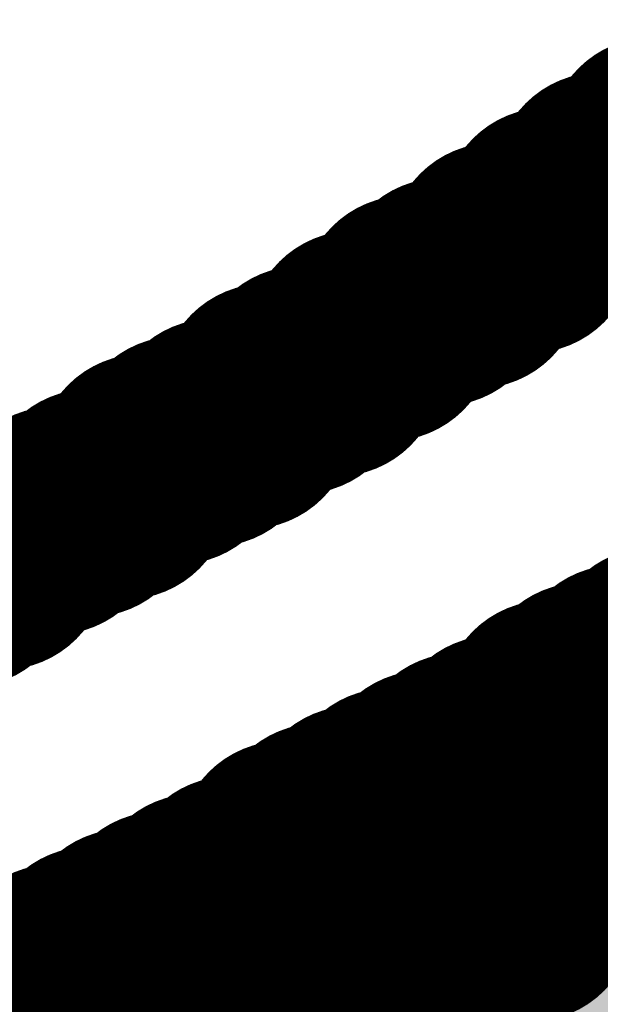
# Model space of a CAD drawing. Header units: inches. Extents: x -0.03 to 9.71, y 0 to 4.44.
# Tile 36 of 118: x 0.3294 to 0.3432, y 0.7247 to 0.7481. Entities that reach past the tile are written whole.
import ezdxf

# ---------------------------------------------------------------- set-up
doc = ezdxf.new("R2010")
doc.units = ezdxf.units.IN
doc.header["$MEASUREMENT"] = 0
for name, color, linetype in [('Bottom Layer', 5, 'Continuous'), ('Layer 1', 16, 'Continuous'), ('Layer 2', 76, 'Continuous'), ('Top Layer', 1, 'Continuous'), ('Top Overlay', 2, 'Continuous')]:
    doc.layers.add(name, color=color, linetype=linetype)

msp = doc.modelspace()

# ---------------------------------------------------------------- hatches: boundary and pattern name
at = {"layer": 'Bottom Layer'}
h = msp.add_hatch(color=5, dxfattribs=at)
edge = h.paths.add_edge_path()
edge.add_arc((0.365354, 0.721142), 0.023622, 0, 360)
at = {"layer": 'Layer 1'}
h = msp.add_hatch(color=16, dxfattribs=at)
edge = h.paths.add_edge_path()
edge.add_arc((0.365354, 0.721142), 0.023622, 0, 360)
at = {"layer": 'Layer 2'}
h = msp.add_hatch(color=76, dxfattribs=at)
edge = h.paths.add_edge_path()
edge.add_arc((0.365354, 0.721142), 0.023622, 0, 360)
at = {"layer": 'Top Layer'}
h = msp.add_hatch(color=1, dxfattribs=at)
edge = h.paths.add_edge_path()
edge.add_arc((0.365354, 0.721142), 0.023622, 0, 360)

# ---------------------------------------------------------------- linework, layer by layer
at = {"layer": 'Top Overlay'}
for p, q in [((0.344056, 0.744394), (0.343221, 0.744394)), ((0.343221, 0.744394), (0.343221, 0.743973)), ((0.343221, 0.743973), (0.342803, 0.743973)), ((0.342803, 0.743973), (0.342803, 0.743555)), ((0.342803, 0.743555), (0.341965, 0.743555)), ((0.341965, 0.743555), (0.341965, 0.743138)), ((0.341965, 0.743138), (0.341548, 0.743138)), ((0.341548, 0.743138), (0.341548, 0.742721)), ((0.341548, 0.742721), (0.340713, 0.742721)), ((0.340713, 0.742721), (0.340713, 0.742303)), ((0.340713, 0.742303), (0.340292, 0.742303)), ((0.340292, 0.742303), (0.340292, 0.741882)), ((0.340292, 0.741882), (0.339457, 0.741882)), ((0.339457, 0.741882), (0.339457, 0.741465)), ((0.339457, 0.741465), (0.338622, 0.741465)), ((0.338622, 0.741465), (0.338622, 0.741047)), ((0.338622, 0.741047), (0.338201, 0.741047)), ((0.338201, 0.741047), (0.338201, 0.74063)), ((0.338201, 0.74063), (0.337367, 0.74063)), ((0.337367, 0.74063), (0.337367, 0.740213)), ((0.337367, 0.740213), (0.336949, 0.740213)), ((0.336949, 0.740213), (0.336949, 0.739791)), ((0.336949, 0.739791), (0.336111, 0.739791)), ((0.336111, 0.739791), (0.336111, 0.739374)), ((0.336111, 0.739374), (0.335276, 0.739374)), ((0.335276, 0.739374), (0.335276, 0.738957)), ((0.335276, 0.738957), (0.334859, 0.738957)), ((0.334859, 0.738957), (0.334859, 0.738539)), ((0.334859, 0.738539), (0.33402, 0.738539)), ((0.33402, 0.738539), (0.33402, 0.738122)), ((0.33402, 0.738122), (0.333185, 0.738122)), ((0.333185, 0.738122), (0.333185, 0.737701)), ((0.333185, 0.737701), (0.332347, 0.737701)), ((0.332347, 0.737701), (0.332347, 0.737283)), ((0.332347, 0.737283), (0.331929, 0.737283)), ((0.331929, 0.737283), (0.331929, 0.736866)), ((0.331929, 0.736866), (0.331095, 0.736866)), ((0.331095, 0.736866), (0.331095, 0.736449)), ((0.331095, 0.736449), (0.330256, 0.736449)), ((0.330256, 0.736449), (0.330256, 0.736032)), ((0.330256, 0.736032), (0.329422, 0.736032)), ((0.342803, 0.731846), (0.342803, 0.732268)), ((0.342803, 0.732268), (0.343638, 0.732268)), ((0.341965, 0.731429), (0.341965, 0.731846)), ((0.341965, 0.731846), (0.342803, 0.731846)), ((0.341548, 0.731012), (0.341548, 0.731429)), ((0.341548, 0.731429), (0.341965, 0.731429)), ((0.340713, 0.730595), (0.340713, 0.731012)), ((0.340713, 0.731012), (0.341548, 0.731012)), ((0.339874, 0.730177), (0.339874, 0.730595)), ((0.339874, 0.730595), (0.340713, 0.730595)), ((0.33904, 0.729756), (0.33904, 0.730177)), ((0.33904, 0.730177), (0.339874, 0.730177)), ((0.338201, 0.729339), (0.338201, 0.729756)), ((0.338201, 0.729756), (0.33904, 0.729756)), ((0.337367, 0.728921), (0.337367, 0.729339)), ((0.337367, 0.729339), (0.338201, 0.729339)), ((0.336532, 0.728504), (0.336532, 0.728921)), ((0.336532, 0.728921), (0.337367, 0.728921)), ((0.335693, 0.728083), (0.335693, 0.728504)), ((0.335693, 0.728504), (0.336532, 0.728504)), ((0.343638, 0.728504), (0.343221, 0.728504)), ((0.343221, 0.728504), (0.343221, 0.728083)), ((0.335276, 0.727665), (0.335276, 0.728083)), ((0.335276, 0.728083), (0.335693, 0.728083)), ((0.343221, 0.728083), (0.342803, 0.728083)), ((0.342803, 0.728083), (0.342803, 0.727665)), ((0.334441, 0.727248), (0.334441, 0.727665)), ((0.334441, 0.727665), (0.335276, 0.727665)), ((0.342803, 0.727665), (0.341965, 0.727665)), ((0.341965, 0.727665), (0.341965, 0.727248)), ((0.333603, 0.726831), (0.333603, 0.727248)), ((0.333603, 0.727248), (0.334441, 0.727248)), ((0.341965, 0.727248), (0.341548, 0.727248)), ((0.341548, 0.727248), (0.341548, 0.726831)), ((0.332768, 0.726414), (0.332768, 0.726831)), ((0.332768, 0.726831), (0.333603, 0.726831)), ((0.341548, 0.726831), (0.340713, 0.726831)), ((0.340713, 0.726831), (0.340713, 0.726414)), ((0.331929, 0.725992), (0.331929, 0.726414)), ((0.331929, 0.726414), (0.332768, 0.726414)), ((0.340713, 0.726414), (0.340292, 0.726414)), ((0.340292, 0.726414), (0.340292, 0.725992)), ((0.331095, 0.725575), (0.331095, 0.725992)), ((0.331095, 0.725992), (0.331929, 0.725992)), ((0.340292, 0.725992), (0.339874, 0.725992)), ((0.339874, 0.725992), (0.339874, 0.725575)), ((0.330256, 0.725158), (0.330256, 0.725575)), ((0.330256, 0.725575), (0.331095, 0.725575)), ((0.339874, 0.725575), (0.33904, 0.725575)), ((0.33904, 0.725575), (0.33904, 0.725158)), ((0.329422, 0.725158), (0.330256, 0.725158)), ((0.33904, 0.725158), (0.338622, 0.725158)), ((0.338622, 0.725158), (0.338622, 0.72474))]:
    msp.add_line(p, q, dxfattribs=at)
at = {"layer": 'Top Overlay', "const_width": 0.005}
for points in [[(0.345311, 0.745228), (0.345311, 0.745646)], [(0.345311, 0.745646), (0.345729, 0.745646)], [(0.344477, 0.744811), (0.344477, 0.745228)], [(0.344477, 0.745228), (0.345311, 0.745228)], [(0.344056, 0.744394), (0.344056, 0.744811)], [(0.344056, 0.744811), (0.344477, 0.744811)], [(0.343221, 0.743973), (0.343221, 0.744394)], [(0.343221, 0.744394), (0.344056, 0.744394)], [(0.342803, 0.743973), (0.343221, 0.743973)], [(0.342803, 0.743555), (0.342803, 0.743973)], [(0.341965, 0.743138), (0.341965, 0.743555)], [(0.341965, 0.743555), (0.342803, 0.743555)], [(0.341548, 0.742721), (0.341548, 0.743138)], [(0.341548, 0.743138), (0.341965, 0.743138)], [(0.340713, 0.742303), (0.340713, 0.742721)], [(0.340713, 0.742721), (0.341548, 0.742721)], [(0.340292, 0.742303), (0.340713, 0.742303)], [(0.340292, 0.741882), (0.340292, 0.742303)], [(0.339457, 0.741465), (0.339457, 0.741882)], [(0.339457, 0.741882), (0.340292, 0.741882)], [(0.338622, 0.741465), (0.339457, 0.741465)], [(0.338622, 0.741047), (0.338622, 0.741465)], [(0.338201, 0.74063), (0.338201, 0.741047)], [(0.338201, 0.741047), (0.338622, 0.741047)], [(0.337367, 0.74063), (0.338201, 0.74063)], [(0.337367, 0.740213), (0.337367, 0.74063)], [(0.336949, 0.739791), (0.336949, 0.740213)], [(0.336949, 0.740213), (0.337367, 0.740213)], [(0.336111, 0.739791), (0.336949, 0.739791)], [(0.336111, 0.739374), (0.336111, 0.739791)], [(0.335276, 0.738957), (0.335276, 0.739374)], [(0.335276, 0.739374), (0.336111, 0.739374)], [(0.334859, 0.738957), (0.335276, 0.738957)], [(0.334859, 0.738539), (0.334859, 0.738957)], [(0.33402, 0.738539), (0.334859, 0.738539)], [(0.33402, 0.738122), (0.33402, 0.738539)], [(0.333185, 0.737701), (0.333185, 0.738122)], [(0.333185, 0.738122), (0.33402, 0.738122)], [(0.332347, 0.737283), (0.332347, 0.737701)], [(0.332347, 0.737701), (0.333185, 0.737701)], [(0.331929, 0.736866), (0.331929, 0.737283)], [(0.331929, 0.737283), (0.332347, 0.737283)], [(0.331095, 0.736866), (0.331929, 0.736866)], [(0.331095, 0.736449), (0.331095, 0.736866)], [(0.330256, 0.736449), (0.331095, 0.736449)], [(0.330256, 0.736032), (0.330256, 0.736449)], [(0.329422, 0.736032), (0.330256, 0.736032)], [(0.329422, 0.73561), (0.329422, 0.736032)], [(0.329004, 0.735193), (0.329004, 0.73561)], [(0.329004, 0.73561), (0.329422, 0.73561)], [(0.328166, 0.735193), (0.329004, 0.735193)], [(0.328166, 0.734776), (0.328166, 0.735193)], [(0.327331, 0.734358), (0.327331, 0.734776)], [(0.327331, 0.734776), (0.328166, 0.734776)], [(0.326493, 0.734358), (0.327331, 0.734358)], [(0.345311, 0.733102), (0.345311, 0.73352)], [(0.345311, 0.73352), (0.345729, 0.73352)], [(0.344477, 0.732685), (0.344477, 0.733102)], [(0.344477, 0.733102), (0.345311, 0.733102)], [(0.343638, 0.732685), (0.344477, 0.732685)], [(0.343638, 0.732268), (0.343638, 0.732685)], [(0.342803, 0.732268), (0.343638, 0.732268)], [(0.342803, 0.731846), (0.342803, 0.732268)], [(0.341965, 0.731429), (0.341965, 0.731846)], [(0.341965, 0.731846), (0.342803, 0.731846)], [(0.341548, 0.731012), (0.341548, 0.731429)], [(0.341548, 0.731429), (0.341965, 0.731429)], [(0.340713, 0.730595), (0.340713, 0.731012)], [(0.340713, 0.731012), (0.341548, 0.731012)], [(0.339874, 0.730177), (0.339874, 0.730595)], [(0.339874, 0.730595), (0.340713, 0.730595)], [(0.33904, 0.730177), (0.339874, 0.730177)], [(0.33904, 0.729756), (0.33904, 0.730177)], [(0.338201, 0.729756), (0.33904, 0.729756)], [(0.338201, 0.729339), (0.338201, 0.729756)], [(0.344894, 0.729339), (0.344894, 0.729756)], [(0.344894, 0.729756), (0.345729, 0.729756)], [(0.337367, 0.729339), (0.338201, 0.729339)], [(0.337367, 0.728921), (0.337367, 0.729339)], [(0.344477, 0.728921), (0.344477, 0.729339)], [(0.344477, 0.729339), (0.344894, 0.729339)], [(0.336532, 0.728921), (0.337367, 0.728921)], [(0.336532, 0.728504), (0.336532, 0.728921)], [(0.343638, 0.728921), (0.344477, 0.728921)], [(0.343638, 0.728504), (0.343638, 0.728921)], [(0.335693, 0.728083), (0.335693, 0.728504)], [(0.335693, 0.728504), (0.336532, 0.728504)], [(0.343221, 0.728083), (0.343221, 0.728504)], [(0.343221, 0.728504), (0.343638, 0.728504)], [(0.335276, 0.727665), (0.335276, 0.728083)], [(0.335276, 0.728083), (0.335693, 0.728083)], [(0.342803, 0.727665), (0.342803, 0.728083)], [(0.342803, 0.728083), (0.343221, 0.728083)], [(0.334441, 0.727665), (0.335276, 0.727665)], [(0.334441, 0.727248), (0.334441, 0.727665)], [(0.341965, 0.727665), (0.342803, 0.727665)], [(0.341965, 0.727248), (0.341965, 0.727665)], [(0.333603, 0.727248), (0.334441, 0.727248)], [(0.333603, 0.726831), (0.333603, 0.727248)], [(0.341548, 0.726831), (0.341548, 0.727248)], [(0.341548, 0.727248), (0.341965, 0.727248)], [(0.332768, 0.726831), (0.333603, 0.726831)], [(0.332768, 0.726414), (0.332768, 0.726831)], [(0.340713, 0.726831), (0.341548, 0.726831)], [(0.340713, 0.726414), (0.340713, 0.726831)], [(0.331929, 0.726414), (0.332768, 0.726414)], [(0.331929, 0.725992), (0.331929, 0.726414)], [(0.340292, 0.725992), (0.340292, 0.726414)], [(0.340292, 0.726414), (0.340713, 0.726414)], [(0.331095, 0.725992), (0.331929, 0.725992)], [(0.331095, 0.725575), (0.331095, 0.725992)], [(0.339874, 0.725575), (0.339874, 0.725992)], [(0.339874, 0.725992), (0.340292, 0.725992)], [(0.330256, 0.725575), (0.331095, 0.725575)], [(0.330256, 0.725158), (0.330256, 0.725575)], [(0.33904, 0.725158), (0.33904, 0.725575)], [(0.33904, 0.725575), (0.339874, 0.725575)], [(0.329422, 0.725158), (0.330256, 0.725158)], [(0.329422, 0.72474), (0.329422, 0.725158)], [(0.338622, 0.725158), (0.33904, 0.725158)], [(0.338622, 0.72474), (0.338622, 0.725158)], [(0.328583, 0.72474), (0.329422, 0.72474)], [(0.328583, 0.724323), (0.328583, 0.72474)], [(0.337784, 0.724323), (0.337784, 0.72474)], [(0.337784, 0.72474), (0.338622, 0.72474)], [(0.327748, 0.724323), (0.328583, 0.724323)], [(0.327748, 0.723902), (0.327748, 0.724323)], [(0.337367, 0.723902), (0.337367, 0.724323)], [(0.337367, 0.724323), (0.337784, 0.724323)], [(0.326914, 0.723902), (0.327748, 0.723902)], [(0.336532, 0.723484), (0.336532, 0.723902)], [(0.336532, 0.723902), (0.337367, 0.723902)], [(0.336111, 0.723067), (0.336111, 0.723484)], [(0.336111, 0.723484), (0.336532, 0.723484)], [(0.335693, 0.723067), (0.336111, 0.723067)], [(0.335693, 0.72265), (0.335693, 0.723067)], [(0.334859, 0.722232), (0.334859, 0.72265)], [(0.334859, 0.72265), (0.335693, 0.72265)]]:
    msp.add_lwpolyline(points, dxfattribs=at)
at = {"layer": 'Top Overlay', "const_width": 0.0025}
for points in [[(0.344061, 0.745646, 1), (0.346561, 0.745646, 1)], [(0.344061, 0.745646, 1), (0.346561, 0.745646, 1)], [(0.343227, 0.745228, 1), (0.345727, 0.745228, 1)], [(0.343227, 0.745228, 1), (0.345727, 0.745228, 1)], [(0.344061, 0.745228, 1), (0.346561, 0.745228, 1)], [(0.344061, 0.745228, 1), (0.346561, 0.745228, 1)], [(0.342805, 0.744811, 1), (0.345305, 0.744811, 1)], [(0.342805, 0.744811, 1), (0.345305, 0.744811, 1)], [(0.343227, 0.744811, 1), (0.345727, 0.744811, 1)], [(0.343227, 0.744811, 1), (0.345727, 0.744811, 1)], [(0.341971, 0.744394, 1), (0.344471, 0.744394, 1)], [(0.341971, 0.744394, 1), (0.344471, 0.744394, 1)], [(0.342805, 0.744394, 1), (0.345305, 0.744394, 1)], [(0.342805, 0.744394, 1), (0.345305, 0.744394, 1)], [(0.341554, 0.743973, 1), (0.344054, 0.743973, 1)], [(0.341554, 0.743973, 1), (0.344054, 0.743973, 1)], [(0.341971, 0.743973, 1), (0.344471, 0.743973, 1)], [(0.341971, 0.743973, 1), (0.344471, 0.743973, 1)], [(0.340715, 0.743555, 1), (0.343215, 0.743555, 1)], [(0.340715, 0.743555, 1), (0.343215, 0.743555, 1)], [(0.341554, 0.743555, 1), (0.344054, 0.743555, 1)], [(0.341554, 0.743555, 1), (0.344054, 0.743555, 1)], [(0.340298, 0.743138, 1), (0.342798, 0.743138, 1)], [(0.340298, 0.743138, 1), (0.342798, 0.743138, 1)], [(0.340715, 0.743138, 1), (0.343215, 0.743138, 1)], [(0.340715, 0.743138, 1), (0.343215, 0.743138, 1)], [(0.339463, 0.742721, 1), (0.341963, 0.742721, 1)], [(0.339463, 0.742721, 1), (0.341963, 0.742721, 1)], [(0.340298, 0.742721, 1), (0.342798, 0.742721, 1)], [(0.340298, 0.742721, 1), (0.342798, 0.742721, 1)], [(0.339042, 0.742303, 1), (0.341542, 0.742303, 1)], [(0.339042, 0.742303, 1), (0.341542, 0.742303, 1)], [(0.339463, 0.742303, 1), (0.341963, 0.742303, 1)], [(0.339463, 0.742303, 1), (0.341963, 0.742303, 1)], [(0.338207, 0.741882, 1), (0.340707, 0.741882, 1)], [(0.338207, 0.741882, 1), (0.340707, 0.741882, 1)], [(0.339042, 0.741882, 1), (0.341542, 0.741882, 1)], [(0.339042, 0.741882, 1), (0.341542, 0.741882, 1)], [(0.337372, 0.741465, 1), (0.339872, 0.741465, 1)], [(0.337372, 0.741465, 1), (0.339872, 0.741465, 1)], [(0.338207, 0.741465, 1), (0.340707, 0.741465, 1)], [(0.338207, 0.741465, 1), (0.340707, 0.741465, 1)], [(0.336951, 0.741047, 1), (0.339451, 0.741047, 1)], [(0.336951, 0.741047, 1), (0.339451, 0.741047, 1)], [(0.337372, 0.741047, 1), (0.339872, 0.741047, 1)], [(0.337372, 0.741047, 1), (0.339872, 0.741047, 1)], [(0.336116, 0.74063, 1), (0.338616, 0.74063, 1)], [(0.336116, 0.74063, 1), (0.338616, 0.74063, 1)], [(0.336951, 0.74063, 1), (0.339451, 0.74063, 1)], [(0.336951, 0.74063, 1), (0.339451, 0.74063, 1)], [(0.335699, 0.740213, 1), (0.338199, 0.740213, 1)], [(0.335699, 0.740213, 1), (0.338199, 0.740213, 1)], [(0.336116, 0.740213, 1), (0.338616, 0.740213, 1)], [(0.336116, 0.740213, 1), (0.338616, 0.740213, 1)], [(0.334861, 0.739791, 1), (0.337361, 0.739791, 1)], [(0.334861, 0.739791, 1), (0.337361, 0.739791, 1)], [(0.335699, 0.739791, 1), (0.338199, 0.739791, 1)], [(0.335699, 0.739791, 1), (0.338199, 0.739791, 1)], [(0.334026, 0.739374, 1), (0.336526, 0.739374, 1)], [(0.334026, 0.739374, 1), (0.336526, 0.739374, 1)], [(0.334861, 0.739374, 1), (0.337361, 0.739374, 1)], [(0.334861, 0.739374, 1), (0.337361, 0.739374, 1)], [(0.333609, 0.738957, 1), (0.336109, 0.738957, 1)], [(0.333609, 0.738957, 1), (0.336109, 0.738957, 1)], [(0.334026, 0.738957, 1), (0.336526, 0.738957, 1)], [(0.334026, 0.738957, 1), (0.336526, 0.738957, 1)], [(0.33277, 0.738539, 1), (0.33527, 0.738539, 1)], [(0.33277, 0.738539, 1), (0.33527, 0.738539, 1)], [(0.333609, 0.738539, 1), (0.336109, 0.738539, 1)], [(0.333609, 0.738539, 1), (0.336109, 0.738539, 1)], [(0.331935, 0.738122, 1), (0.334435, 0.738122, 1)], [(0.331935, 0.738122, 1), (0.334435, 0.738122, 1)], [(0.33277, 0.738122, 1), (0.33527, 0.738122, 1)], [(0.33277, 0.738122, 1), (0.33527, 0.738122, 1)], [(0.331097, 0.737701, 1), (0.333597, 0.737701, 1)], [(0.331097, 0.737701, 1), (0.333597, 0.737701, 1)], [(0.331935, 0.737701, 1), (0.334435, 0.737701, 1)], [(0.331935, 0.737701, 1), (0.334435, 0.737701, 1)], [(0.33068, 0.737283, 1), (0.33318, 0.737283, 1)], [(0.33068, 0.737283, 1), (0.33318, 0.737283, 1)], [(0.331097, 0.737283, 1), (0.333597, 0.737283, 1)], [(0.331097, 0.737283, 1), (0.333597, 0.737283, 1)], [(0.329845, 0.736866, 1), (0.332345, 0.736866, 1)], [(0.329845, 0.736866, 1), (0.332345, 0.736866, 1)], [(0.33068, 0.736866, 1), (0.33318, 0.736866, 1)], [(0.33068, 0.736866, 1), (0.33318, 0.736866, 1)], [(0.329006, 0.736449, 1), (0.331506, 0.736449, 1)], [(0.329006, 0.736449, 1), (0.331506, 0.736449, 1)], [(0.329845, 0.736449, 1), (0.332345, 0.736449, 1)], [(0.329845, 0.736449, 1), (0.332345, 0.736449, 1)], [(0.328172, 0.736032, 1), (0.330672, 0.736032, 1)], [(0.328172, 0.736032, 1), (0.330672, 0.736032, 1)], [(0.329006, 0.736032, 1), (0.331506, 0.736032, 1)], [(0.329006, 0.736032, 1), (0.331506, 0.736032, 1)], [(0.327754, 0.73561, 1), (0.330254, 0.73561, 1)], [(0.327754, 0.73561, 1), (0.330254, 0.73561, 1)], [(0.328172, 0.73561, 1), (0.330672, 0.73561, 1)], [(0.328172, 0.73561, 1), (0.330672, 0.73561, 1)], [(0.326916, 0.735193, 1), (0.329416, 0.735193, 1)], [(0.326916, 0.735193, 1), (0.329416, 0.735193, 1)], [(0.327754, 0.735193, 1), (0.330254, 0.735193, 1)], [(0.327754, 0.735193, 1), (0.330254, 0.735193, 1)], [(0.326081, 0.734776, 1), (0.328581, 0.734776, 1)], [(0.326081, 0.734776, 1), (0.328581, 0.734776, 1)], [(0.326916, 0.734776, 1), (0.329416, 0.734776, 1)], [(0.326916, 0.734776, 1), (0.329416, 0.734776, 1)], [(0.326081, 0.734358, 1), (0.328581, 0.734358, 1)], [(0.326081, 0.734358, 1), (0.328581, 0.734358, 1)], [(0.344061, 0.73352, 1), (0.346561, 0.73352, 1)], [(0.344061, 0.73352, 1), (0.346561, 0.73352, 1)], [(0.343227, 0.733102, 1), (0.345727, 0.733102, 1)], [(0.343227, 0.733102, 1), (0.345727, 0.733102, 1)], [(0.344061, 0.733102, 1), (0.346561, 0.733102, 1)], [(0.344061, 0.733102, 1), (0.346561, 0.733102, 1)], [(0.342388, 0.732685, 1), (0.344888, 0.732685, 1)], [(0.342388, 0.732685, 1), (0.344888, 0.732685, 1)], [(0.343227, 0.732685, 1), (0.345727, 0.732685, 1)], [(0.343227, 0.732685, 1), (0.345727, 0.732685, 1)], [(0.341554, 0.732268, 1), (0.344054, 0.732268, 1)], [(0.341554, 0.732268, 1), (0.344054, 0.732268, 1)], [(0.342388, 0.732268, 1), (0.344888, 0.732268, 1)], [(0.342388, 0.732268, 1), (0.344888, 0.732268, 1)], [(0.340715, 0.731846, 1), (0.343215, 0.731846, 1)], [(0.340715, 0.731846, 1), (0.343215, 0.731846, 1)], [(0.341554, 0.731846, 1), (0.344054, 0.731846, 1)], [(0.341554, 0.731846, 1), (0.344054, 0.731846, 1)], [(0.340298, 0.731429, 1), (0.342798, 0.731429, 1)], [(0.340298, 0.731429, 1), (0.342798, 0.731429, 1)], [(0.340715, 0.731429, 1), (0.343215, 0.731429, 1)], [(0.340715, 0.731429, 1), (0.343215, 0.731429, 1)], [(0.339463, 0.731012, 1), (0.341963, 0.731012, 1)], [(0.339463, 0.731012, 1), (0.341963, 0.731012, 1)], [(0.340298, 0.731012, 1), (0.342798, 0.731012, 1)], [(0.340298, 0.731012, 1), (0.342798, 0.731012, 1)], [(0.338624, 0.730595, 1), (0.341124, 0.730595, 1)], [(0.338624, 0.730595, 1), (0.341124, 0.730595, 1)], [(0.339463, 0.730595, 1), (0.341963, 0.730595, 1)], [(0.339463, 0.730595, 1), (0.341963, 0.730595, 1)], [(0.33779, 0.730177, 1), (0.34029, 0.730177, 1)], [(0.33779, 0.730177, 1), (0.34029, 0.730177, 1)], [(0.338624, 0.730177, 1), (0.341124, 0.730177, 1)], [(0.338624, 0.730177, 1), (0.341124, 0.730177, 1)], [(0.336951, 0.729756, 1), (0.339451, 0.729756, 1)], [(0.336951, 0.729756, 1), (0.339451, 0.729756, 1)], [(0.33779, 0.729756, 1), (0.34029, 0.729756, 1)], [(0.33779, 0.729756, 1), (0.34029, 0.729756, 1)], [(0.343644, 0.729756, 1), (0.346144, 0.729756, 1)], [(0.343644, 0.729756, 1), (0.346144, 0.729756, 1)], [(0.336116, 0.729339, 1), (0.338616, 0.729339, 1)], [(0.336116, 0.729339, 1), (0.338616, 0.729339, 1)], [(0.336951, 0.729339, 1), (0.339451, 0.729339, 1)], [(0.336951, 0.729339, 1), (0.339451, 0.729339, 1)], [(0.343227, 0.729339, 1), (0.345727, 0.729339, 1)], [(0.343227, 0.729339, 1), (0.345727, 0.729339, 1)], [(0.343644, 0.729339, 1), (0.346144, 0.729339, 1)], [(0.343644, 0.729339, 1), (0.346144, 0.729339, 1)], [(0.335282, 0.728921, 1), (0.337782, 0.728921, 1)], [(0.335282, 0.728921, 1), (0.337782, 0.728921, 1)], [(0.336116, 0.728921, 1), (0.338616, 0.728921, 1)], [(0.336116, 0.728921, 1), (0.338616, 0.728921, 1)], [(0.342388, 0.728921, 1), (0.344888, 0.728921, 1)], [(0.342388, 0.728921, 1), (0.344888, 0.728921, 1)], [(0.343227, 0.728921, 1), (0.345727, 0.728921, 1)], [(0.343227, 0.728921, 1), (0.345727, 0.728921, 1)], [(0.334443, 0.728504, 1), (0.336943, 0.728504, 1)], [(0.334443, 0.728504, 1), (0.336943, 0.728504, 1)], [(0.335282, 0.728504, 1), (0.337782, 0.728504, 1)], [(0.335282, 0.728504, 1), (0.337782, 0.728504, 1)], [(0.341971, 0.728504, 1), (0.344471, 0.728504, 1)], [(0.341971, 0.728504, 1), (0.344471, 0.728504, 1)], [(0.342388, 0.728504, 1), (0.344888, 0.728504, 1)], [(0.342388, 0.728504, 1), (0.344888, 0.728504, 1)], [(0.334026, 0.728083, 1), (0.336526, 0.728083, 1)], [(0.334026, 0.728083, 1), (0.336526, 0.728083, 1)], [(0.334443, 0.728083, 1), (0.336943, 0.728083, 1)], [(0.334443, 0.728083, 1), (0.336943, 0.728083, 1)], [(0.341554, 0.728083, 1), (0.344054, 0.728083, 1)], [(0.341554, 0.728083, 1), (0.344054, 0.728083, 1)], [(0.341971, 0.728083, 1), (0.344471, 0.728083, 1)], [(0.341971, 0.728083, 1), (0.344471, 0.728083, 1)], [(0.333191, 0.727665, 1), (0.335691, 0.727665, 1)], [(0.333191, 0.727665, 1), (0.335691, 0.727665, 1)], [(0.334026, 0.727665, 1), (0.336526, 0.727665, 1)], [(0.334026, 0.727665, 1), (0.336526, 0.727665, 1)], [(0.340715, 0.727665, 1), (0.343215, 0.727665, 1)], [(0.340715, 0.727665, 1), (0.343215, 0.727665, 1)], [(0.341554, 0.727665, 1), (0.344054, 0.727665, 1)], [(0.341554, 0.727665, 1), (0.344054, 0.727665, 1)], [(0.332353, 0.727248, 1), (0.334853, 0.727248, 1)], [(0.332353, 0.727248, 1), (0.334853, 0.727248, 1)], [(0.333191, 0.727248, 1), (0.335691, 0.727248, 1)], [(0.333191, 0.727248, 1), (0.335691, 0.727248, 1)], [(0.340298, 0.727248, 1), (0.342798, 0.727248, 1)], [(0.340298, 0.727248, 1), (0.342798, 0.727248, 1)], [(0.340715, 0.727248, 1), (0.343215, 0.727248, 1)], [(0.340715, 0.727248, 1), (0.343215, 0.727248, 1)], [(0.331518, 0.726831, 1), (0.334018, 0.726831, 1)], [(0.331518, 0.726831, 1), (0.334018, 0.726831, 1)], [(0.332353, 0.726831, 1), (0.334853, 0.726831, 1)], [(0.332353, 0.726831, 1), (0.334853, 0.726831, 1)], [(0.339463, 0.726831, 1), (0.341963, 0.726831, 1)], [(0.339463, 0.726831, 1), (0.341963, 0.726831, 1)], [(0.340298, 0.726831, 1), (0.342798, 0.726831, 1)], [(0.340298, 0.726831, 1), (0.342798, 0.726831, 1)], [(0.33068, 0.726414, 1), (0.33318, 0.726414, 1)], [(0.33068, 0.726414, 1), (0.33318, 0.726414, 1)], [(0.331518, 0.726414, 1), (0.334018, 0.726414, 1)], [(0.331518, 0.726414, 1), (0.334018, 0.726414, 1)], [(0.339042, 0.726414, 1), (0.341542, 0.726414, 1)], [(0.339042, 0.726414, 1), (0.341542, 0.726414, 1)], [(0.339463, 0.726414, 1), (0.341963, 0.726414, 1)], [(0.339463, 0.726414, 1), (0.341963, 0.726414, 1)], [(0.329845, 0.725992, 1), (0.332345, 0.725992, 1)], [(0.329845, 0.725992, 1), (0.332345, 0.725992, 1)], [(0.33068, 0.725992, 1), (0.33318, 0.725992, 1)], [(0.33068, 0.725992, 1), (0.33318, 0.725992, 1)], [(0.338624, 0.725992, 1), (0.341124, 0.725992, 1)], [(0.338624, 0.725992, 1), (0.341124, 0.725992, 1)], [(0.339042, 0.725992, 1), (0.341542, 0.725992, 1)], [(0.339042, 0.725992, 1), (0.341542, 0.725992, 1)], [(0.329006, 0.725575, 1), (0.331506, 0.725575, 1)], [(0.329006, 0.725575, 1), (0.331506, 0.725575, 1)], [(0.329845, 0.725575, 1), (0.332345, 0.725575, 1)], [(0.329845, 0.725575, 1), (0.332345, 0.725575, 1)], [(0.33779, 0.725575, 1), (0.34029, 0.725575, 1)], [(0.33779, 0.725575, 1), (0.34029, 0.725575, 1)], [(0.338624, 0.725575, 1), (0.341124, 0.725575, 1)], [(0.338624, 0.725575, 1), (0.341124, 0.725575, 1)], [(0.328172, 0.725158, 1), (0.330672, 0.725158, 1)], [(0.328172, 0.725158, 1), (0.330672, 0.725158, 1)], [(0.329006, 0.725158, 1), (0.331506, 0.725158, 1)], [(0.329006, 0.725158, 1), (0.331506, 0.725158, 1)], [(0.337372, 0.725158, 1), (0.339872, 0.725158, 1)], [(0.337372, 0.725158, 1), (0.339872, 0.725158, 1)], [(0.33779, 0.725158, 1), (0.34029, 0.725158, 1)], [(0.33779, 0.725158, 1), (0.34029, 0.725158, 1)], [(0.327333, 0.72474, 1), (0.329833, 0.72474, 1)], [(0.327333, 0.72474, 1), (0.329833, 0.72474, 1)], [(0.328172, 0.72474, 1), (0.330672, 0.72474, 1)], [(0.328172, 0.72474, 1), (0.330672, 0.72474, 1)], [(0.336534, 0.72474, 1), (0.339034, 0.72474, 1)], [(0.336534, 0.72474, 1), (0.339034, 0.72474, 1)], [(0.337372, 0.72474, 1), (0.339872, 0.72474, 1)], [(0.337372, 0.72474, 1), (0.339872, 0.72474, 1)], [(0.326498, 0.724323, 1), (0.328998, 0.724323, 1)], [(0.326498, 0.724323, 1), (0.328998, 0.724323, 1)], [(0.327333, 0.724323, 1), (0.329833, 0.724323, 1)], [(0.327333, 0.724323, 1), (0.329833, 0.724323, 1)], [(0.336116, 0.724323, 1), (0.338616, 0.724323, 1)], [(0.336116, 0.724323, 1), (0.338616, 0.724323, 1)], [(0.336534, 0.724323, 1), (0.339034, 0.724323, 1)], [(0.336534, 0.724323, 1), (0.339034, 0.724323, 1)], [(0.326498, 0.723902, 1), (0.328998, 0.723902, 1)], [(0.326498, 0.723902, 1), (0.328998, 0.723902, 1)], [(0.335282, 0.723902, 1), (0.337782, 0.723902, 1)], [(0.335282, 0.723902, 1), (0.337782, 0.723902, 1)], [(0.336116, 0.723902, 1), (0.338616, 0.723902, 1)], [(0.336116, 0.723902, 1), (0.338616, 0.723902, 1)], [(0.334861, 0.723484, 1), (0.337361, 0.723484, 1)], [(0.334861, 0.723484, 1), (0.337361, 0.723484, 1)], [(0.335282, 0.723484, 1), (0.337782, 0.723484, 1)], [(0.335282, 0.723484, 1), (0.337782, 0.723484, 1)], [(0.334443, 0.723067, 1), (0.336943, 0.723067, 1)], [(0.334443, 0.723067, 1), (0.336943, 0.723067, 1)], [(0.334861, 0.723067, 1), (0.337361, 0.723067, 1)], [(0.334861, 0.723067, 1), (0.337361, 0.723067, 1)], [(0.333609, 0.72265, 1), (0.336109, 0.72265, 1)], [(0.333609, 0.72265, 1), (0.336109, 0.72265, 1)], [(0.334443, 0.72265, 1), (0.336943, 0.72265, 1)], [(0.334443, 0.72265, 1), (0.336943, 0.72265, 1)]]:
    msp.add_lwpolyline(points, format="xyb", close=True, dxfattribs=at)

doc.saveas('drawing.dxf')
